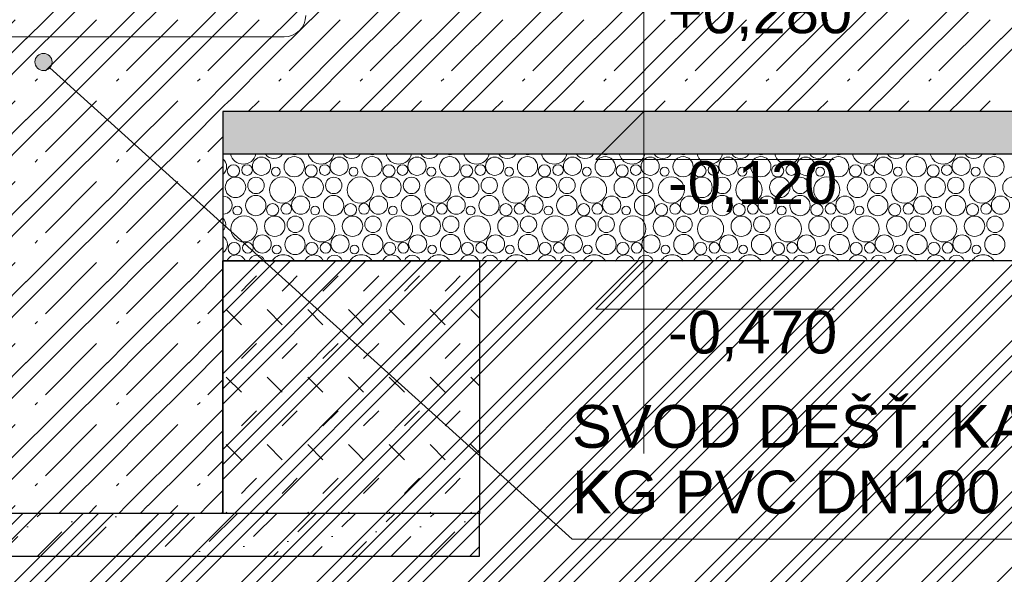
# Model space of a CAD drawing. Header units: millimetres. Extents: x 1798021 to 1815325, y -2500 to 6534.
# Tile 5 of 98: x 1800421 to 1802724, y -1203 to 95. Entities that reach past the tile are written whole.
import ezdxf

# ---------------------------------------------------------------- set-up
doc = ezdxf.new("R2010")
doc.units = ezdxf.units.MM
doc.header["$MEASUREMENT"] = 0
for name, color, linetype in [('0 - SCHÉMA.R', 7, 'Continuous'), ('2 - KÓTA NS.2D', 7, 'Continuous'), ('2 - TEXT HLAVNÍ UNIVERSÁL.2D', 7, 'Continuous'), ('2 - ČÁRA HLAVNÍ.2D', 7, 'Continuous'), ('3 - TERÉN NEZPEVNĚNÝ.3D', 7, 'Continuous'), ('3 - ZÁKLADOVÉ DESKY.3D', 7, 'Continuous'), ('3 - ZÁKLADOVÉ PASY.3D', 7, 'Continuous'), ('Konstrukce – Dělicí čáry vrstev', 7, 'Continuous'), ('Nové_4 - ZDIVO - STĚNY NOSNÉ.3D', 7, 'Continuous'), ('Nové_Konstrukce – Dělicí čáry vrstev', 7, 'Continuous'), ('Nové_Výplně – Řezové', 7, 'Continuous'), ('Výplně – Řezové', 7, 'Continuous')]:
    doc.layers.add(name, color=color, linetype=linetype)
doc.styles.add('GENEROVANÝ_STYL_1', font='Arial.ttf')
doc.dimstyles.new('GENEROVANÝ_STYL__2', dxfattribs={"dimtxt": 100, "dimasz": 85.5, "dimexe": 0.18, "dimexo": 450, "dimgap": 0, "dimtad": 1, "dimtih": 1, "dimtoh": 1, "dimdec": 0, "dimzin": 0, "dimdsep": 46, "dimtxsty": 'GENEROVANÝ_STYL_1', "dimblk": 'ARROWHEAD_6', "dimblk1": 'ARROWHEAD_6', "dimblk2": 'ARROWHEAD_6', "dimcen": 0.09, "dimclrd": 256, "dimclre": 256, "dimclrt": 256, "dimazin": 0, "dimtfac": 1, "dimtdec": 4, "dimtmove": 0, "dimatfit": 3, "dimfxl": 1, "dimtolj": 1, "dimtzin": 0, "dimarcsym": 0})
pattern_1 = [(45, (1118812.4, 0), (-91.923878, 91.923878), [97.499996, -32.499999, 0, -32.499999]), (45, (1118823.89, 103.41), (-91.923878, 91.923878), [97.499996, -32.499999, 0, -32.499999])]

# ---------------------------------------------------------------- blocks, each defined once
blk = doc.blocks.new('*X5', base_point=(1118812.4, 0))
at = {"layer": 'Nové_Výplně – Řezové', "color": 7, "linetype": 'Continuous', "lineweight": 0}
for p, q in [((1800101.3, 473.5), (1800127.8, 500)), ((1800151.9, 473.5), (1800178.4, 500)), ((1800307.8, 490), (1800317.8, 500)), ((1800358.4, 490), (1800368.4, 500)), ((1800481.3, 473.5), (1800507.8, 500)), ((1800531.9, 473.5), (1800558.4, 500)), ((1800671.3, 473.5), (1800697.8, 500)), ((1800721.9, 473.5), (1800748.4, 500)), ((1800861.3, 473.5), (1800887.8, 500)), ((1800056.6, 428.8), (1800101.3, 473.5)), ((1800056.6, 378.8), (1800151.3, 473.5)), ((1800101.3, 353.8), (1800221, 473.5)), ((1800436.6, 428.8), (1800481.3, 473.5)), ((1800436.6, 378.8), (1800531.3, 473.5)), ((1800481.3, 353.8), (1800601, 473.5)), ((1800626.6, 428.8), (1800671.3, 473.5)), ((1800626.6, 378.8), (1800721.3, 473.5)), ((1800671.3, 353.8), (1800791, 473.5)), ((1800816.6, 428.8), (1800861.3, 473.5)), ((1800816.6, 378.8), (1800896.5, 458.7)), ((1800046.5, 419.3), (1800056.6, 429.4)), ((1800101.3, 284.1), (1800246.5, 429.3)), ((1800411.5, 404.3), (1800436.6, 429.4)), ((1800481.3, 284.1), (1800626.6, 429.4)), ((1800671.3, 284.1), (1800816.6, 429.4)), ((1800046.5, 368.7), (1800056.6, 378.8)), ((1800151.9, 284.1), (1800246.5, 378.7)), ((1800411.5, 353.7), (1800436.6, 378.8)), ((1800531.9, 284.1), (1800626.6, 378.8)), ((1800721.9, 284.1), (1800816.6, 378.8)), ((1800861.3, 353.8), (1800896.5, 389)), ((1800077.3, 329.9), (1800083, 335.5)), ((1800267.3, 329.9), (1800273, 335.5)), ((1800291.3, 284.1), (1800347.2, 340)), ((1800341.9, 284.1), (1800397.8, 340)), ((1800457.3, 329.9), (1800463, 335.5)), ((1800647.3, 329.9), (1800653, 335.5)), ((1800837.3, 329.9), (1800843, 335.5)), ((1800861.3, 284.1), (1800896.5, 319.3)), ((1800056.6, 239.4), (1800101.3, 284.1)), ((1800056.6, 189.4), (1800151.3, 284.1)), ((1800101.3, 164.4), (1800221, 284.1)), ((1800246.6, 239.4), (1800291.3, 284.1)), ((1800246.6, 189.4), (1800341.3, 284.1)), ((1800291.3, 164.4), (1800411, 284.1)), ((1800436.6, 239.4), (1800481.3, 284.1)), ((1800436.6, 189.4), (1800531.3, 284.1)), ((1800481.3, 164.4), (1800601, 284.1)), ((1800626.6, 239.4), (1800671.3, 284.1)), ((1800626.6, 189.4), (1800721.3, 284.1)), ((1800671.3, 164.4), (1800791, 284.1)), ((1800816.6, 239.4), (1800861.3, 284.1)), ((1800816.6, 189.4), (1800896.5, 269.3)), ((1800046.5, 229.9), (1800056.6, 240)), ((1800101.3, 94.7), (1800246.6, 240)), ((1800291.3, 94.7), (1800436.6, 240)), ((1800481.3, 94.7), (1800626.6, 240)), ((1800671.3, 94.7), (1800816.6, 240)), ((1800046.5, 179.3), (1800056.6, 189.4)), ((1800151.9, 94.7), (1800246.6, 189.4)), ((1800341.9, 94.7), (1800436.6, 189.4)), ((1800531.9, 94.7), (1800626.6, 189.4)), ((1800721.9, 94.7), (1800816.6, 189.4)), ((1800861.3, 164.4), (1800896.5, 199.6)), ((1800077.3, 140.5), (1800083, 146.1)), ((1800267.3, 140.5), (1800273, 146.1)), ((1800457.3, 140.5), (1800463, 146.1)), ((1800647.3, 140.5), (1800653, 146.1)), ((1800837.3, 140.5), (1800843, 146.1)), ((1800861.3, 94.7), (1800896.5, 129.9)), ((1800056.6, 50), (1800101.3, 94.7)), ((1800056.6, 0), (1800151.3, 94.7)), ((1800126.3, 0), (1800221, 94.7)), ((1800246.6, 50), (1800291.3, 94.7)), ((1800246.6, 0), (1800341.3, 94.7)), ((1800316.3, 0), (1800411, 94.7)), ((1800436.6, 50), (1800481.3, 94.7)), ((1800436.6, 0), (1800531.3, 94.7)), ((1800506.3, 0), (1800601, 94.7)), ((1800626.6, 50), (1800671.3, 94.7)), ((1800626.6, 0), (1800721.3, 94.7)), ((1800696.3, 0), (1800791, 94.7)), ((1800816.6, 50), (1800861.3, 94.7)), ((1800816.6, 0), (1800896.5, 79.9)), ((1800046.5, 40.5), (1800056.6, 50.6)), ((1800196, 0), (1800246.6, 50.6)), ((1800386, 0), (1800436.6, 50.6)), ((1800576, 0), (1800626.6, 50.6)), ((1800766, 0), (1800816.6, 50.6)), ((1800056.6, 0), (1800056.6, 0)), ((1800246.6, 0), (1800246.6, 0)), ((1800436.6, 0), (1800436.6, 0)), ((1800626.6, 0), (1800626.6, 0)), ((1800816.6, 0), (1800816.6, 0)), ((1800886.3, 0), (1800896.5, 10.2))]:
    blk.add_line(p, q, dxfattribs=at)
blk = doc.blocks.new('Řez_2', base_point=(1118812.4, 0))
at = {"layer": 'Nové_4 - ZDIVO - STĚNY NOSNÉ.3D', "color": 7, "linetype": 'Continuous', "lineweight": 60}
for p, q in [((1800046.5, 500), (1800046.5, 0)), ((1800502.2, 500), (1800046.5, 500)), ((1800641.3, 500), (1800633.9, 500)), ((1800896.5, 500), (1800808.6, 500)), ((1800896.5, 280.3), (1800896.5, 274.5))]:
    blk.add_line(p, q, dxfattribs=at)
at = {"layer": 'Nové_Konstrukce – Dělicí čáry vrstev', "color": 7, "linetype": 'Continuous', "lineweight": 60}
blk.add_line((1800896.5, 300), (1800896.5, 280.3), dxfattribs=at)
at = {"layer": 'Nové_Konstrukce – Dělicí čáry vrstev', "color": 7, "linetype": 'Continuous', "lineweight": 60, "flags": 128}
for points in [[(1800411.5, 490), (1800396.5, 490), (1800261.5, 490), (1800246.5, 490)], [(1800633.9, 500), (1800540.1, 500), (1800511.9, 500), (1800502.2, 500)], [(1800808.6, 500), (1800786.3, 500), (1800716, 500), (1800641.3, 500)]]:
    blk.add_lwpolyline(points, dxfattribs=at)
at = {"layer": 'Nové_4 - ZDIVO - STĚNY NOSNÉ.3D', "lineweight": 0}
blk.add_blockref('*X5', (1118812.4, 0), dxfattribs=at)
blk = doc.blocks.new('Řez_3', base_point=(1118812.4, 0))
at = {"layer": 'Výplně – Řezové', "linetype": 'Continuous', "lineweight": 0, "true_color": 0x000000}
h = blk.add_hatch(dxfattribs=at)
h.set_pattern_fill('TERÉN___PŮVODNÍ', color=18, style=0, pattern_type=2)
h.set_pattern_definition([(45, (1118812.4, 0), (-88.388348, 88.388348), []), (45, (1118794.72, 17.68), (-88.388348, 88.388348), []), (45, (1118777.04, 35.36), (-88.388348, 88.388348), [])])
h.paths.add_polyline_path([(1798679.7, -240), (1798679.7, -2500), (1814611.1, -2500), (1814611.1, -240), (1813406.5, -240), (1813406.5, -1060), (1812556.5, -1060), (1812556.5, -469.7), (1800896.5, -469.7), (1800896.5, -1060), (1800046.5, -1060), (1800046.5, -240)])
blk = doc.blocks.new('*X60', base_point=(1118812.4, 0))
at = {"layer": 'Výplně – Řezové', "color": 7, "linetype": 'Continuous', "lineweight": 0}
for centre, radius in [((1800986.7, -248.1), 21.3), ((1801063.4, -249.1), 23.7), ((1801168.5, -248.1), 21.3), ((1801245.3, -249.1), 23.7), ((1801350.4, -248.1), 21.3), ((1801427.1, -249.1), 23.7), ((1801532.2, -248.1), 21.3), ((1801609, -249.1), 23.7), ((1801714.1, -248.1), 21.3), ((1801790.8, -249.1), 23.7), ((1801895.9, -248.1), 21.3), ((1801972.7, -249.1), 23.7), ((1802077.8, -248.1), 21.3), ((1802154.5, -249.1), 23.7), ((1802259.6, -248.1), 21.3), ((1802336.4, -249.1), 23.7), ((1802441.5, -248.1), 21.3), ((1802518.2, -249.1), 23.7), ((1802623.3, -248.1), 21.3), ((1802700.1, -249.1), 23.7), ((1800921.1, -258.7), 14.3), ((1800953, -256.9), 12.5), ((1801020.3, -260.8), 10.3), ((1801102.9, -258.7), 14.3), ((1801134.8, -256.9), 12.5), ((1801202.2, -260.8), 10.3), ((1801284.8, -258.7), 14.3), ((1801316.7, -256.9), 12.5), ((1801384.1, -260.8), 10.3), ((1801466.6, -258.7), 14.3), ((1801498.5, -256.9), 12.5), ((1801565.9, -260.8), 10.3), ((1801648.5, -258.7), 14.3), ((1801680.4, -256.9), 12.5), ((1801747.8, -260.8), 10.3), ((1801830.3, -258.7), 14.3), ((1801862.2, -256.9), 12.5), ((1801929.6, -260.8), 10.3), ((1802012.2, -258.7), 14.3), ((1802044.1, -256.9), 12.5), ((1802111.5, -260.8), 10.3), ((1802194, -258.7), 14.3), ((1802226, -256.9), 12.5), ((1802293.3, -260.8), 10.3), ((1802375.9, -258.7), 14.3), ((1802407.8, -256.9), 12.5), ((1802475.2, -260.8), 10.3), ((1802557.7, -258.7), 14.3), ((1802589.7, -256.9), 12.5), ((1802657, -260.8), 10.3), ((1800925.9, -297.4), 23.9), ((1800973.9, -293), 19.2), ((1801036, -303.6), 30.6), ((1801107.7, -297.4), 23.9), ((1801155.8, -293), 19.2), ((1801217.8, -303.6), 30.6), ((1801289.6, -297.4), 23.9), ((1801337.6, -293), 19.2), ((1801399.7, -303.6), 30.6), ((1801471.5, -297.4), 23.9), ((1801519.5, -293), 19.2), ((1801581.5, -303.6), 30.6), ((1801653.3, -297.4), 23.9), ((1801701.3, -293), 19.2), ((1801763.4, -303.6), 30.6), ((1801835.2, -297.4), 23.9), ((1801883.2, -293), 19.2), ((1801945.2, -303.6), 30.6), ((1802017, -297.4), 23.9), ((1802065, -293), 19.2), ((1802127.1, -303.6), 30.6), ((1802198.9, -297.4), 23.9), ((1802246.9, -293), 19.2), ((1802308.9, -303.6), 30.6), ((1802380.7, -297.4), 23.9), ((1802428.7, -293), 19.2), ((1802490.8, -303.6), 30.6), ((1802562.6, -297.4), 23.9), ((1802610.6, -293), 19.2), ((1802672.6, -303.6), 30.6), ((1802744.4, -297.4), 23.9), ((1800973.4, -340.1), 23.7), ((1801078.5, -339.1), 21.3), ((1801155.3, -340.1), 23.7), ((1801260.4, -339.1), 21.3), ((1801337.1, -340.1), 23.7), ((1801442.2, -339.1), 21.3), ((1801519, -340.1), 23.7), ((1801624.1, -339.1), 21.3), ((1801700.8, -340.1), 23.7), ((1801805.9, -339.1), 21.3), ((1801882.7, -340.1), 23.7), ((1801987.8, -339.1), 21.3), ((1802064.5, -340.1), 23.7), ((1802169.6, -339.1), 21.3), ((1802246.4, -340.1), 23.7), ((1802351.5, -339.1), 21.3), ((1802428.2, -340.1), 23.7), ((1802533.3, -339.1), 21.3), ((1802610.1, -340.1), 23.7), ((1802715.2, -339.1), 21.3), ((1800930.3, -351.8), 10.3), ((1801012.9, -349.7), 14.3), ((1801044.8, -347.9), 12.5), ((1801112.2, -351.8), 10.3), ((1801194.8, -349.7), 14.3), ((1801226.7, -347.9), 12.5), ((1801294.1, -351.8), 10.3), ((1801376.6, -349.7), 14.3), ((1801408.5, -347.9), 12.5), ((1801475.9, -351.8), 10.3), ((1801558.5, -349.7), 14.3), ((1801590.4, -347.9), 12.5), ((1801657.8, -351.8), 10.3), ((1801740.3, -349.7), 14.3), ((1801772.2, -347.9), 12.5), ((1801839.6, -351.8), 10.3), ((1801922.2, -349.7), 14.3), ((1801954.1, -347.9), 12.5), ((1802021.5, -351.8), 10.3), ((1802104, -349.7), 14.3), ((1802136, -347.9), 12.5), ((1802203.3, -351.8), 10.3), ((1802285.9, -349.7), 14.3), ((1802317.8, -347.9), 12.5), ((1802385.2, -351.8), 10.3), ((1802467.7, -349.7), 14.3), ((1802499.7, -347.9), 12.5), ((1802567, -351.8), 10.3), ((1802649.6, -349.7), 14.3), ((1802681.5, -347.9), 12.5), ((1800946, -394.6), 30.6), ((1801017.7, -388.4), 23.9), ((1801065.8, -384), 19.2), ((1801127.8, -394.6), 30.6), ((1801199.6, -388.4), 23.9), ((1801247.6, -384), 19.2), ((1801309.7, -394.6), 30.6), ((1801381.5, -388.4), 23.9), ((1801429.5, -384), 19.2), ((1801491.5, -394.6), 30.6), ((1801563.3, -388.4), 23.9), ((1801611.3, -384), 19.2), ((1801673.4, -394.6), 30.6), ((1801745.2, -388.4), 23.9), ((1801793.2, -384), 19.2), ((1801855.2, -394.6), 30.6), ((1801927, -388.4), 23.9), ((1801975, -384), 19.2), ((1802037.1, -394.6), 30.6), ((1802108.9, -388.4), 23.9), ((1802156.9, -384), 19.2), ((1802218.9, -394.6), 30.6), ((1802290.7, -388.4), 23.9), ((1802338.7, -384), 19.2), ((1802400.8, -394.6), 30.6), ((1802472.6, -388.4), 23.9), ((1802520.6, -384), 19.2), ((1802582.6, -394.6), 30.6), ((1802654.4, -388.4), 23.9), ((1802702.4, -384), 19.2), ((1800988.5, -430.1), 21.3), ((1801065.3, -431.1), 23.7), ((1801170.4, -430.1), 21.3), ((1801247.1, -431.1), 23.7), ((1801352.2, -430.1), 21.3), ((1801429, -431.1), 23.7), ((1801534.1, -430.1), 21.3), ((1801610.8, -431.1), 23.7), ((1801715.9, -430.1), 21.3), ((1801792.7, -431.1), 23.7), ((1801897.8, -430.1), 21.3), ((1801974.5, -431.1), 23.7), ((1802079.6, -430.1), 21.3), ((1802156.4, -431.1), 23.7), ((1802261.5, -430.1), 21.3), ((1802338.2, -431.1), 23.7), ((1802443.3, -430.1), 21.3), ((1802520.1, -431.1), 23.7), ((1802625.2, -430.1), 21.3), ((1802701.9, -431.1), 23.7), ((1800922.9, -440.7), 14.3), ((1800954.8, -438.9), 12.5), ((1801022.2, -442.8), 10.3), ((1801104.8, -440.7), 14.3), ((1801136.7, -438.9), 12.5), ((1801204.1, -442.8), 10.3), ((1801286.6, -440.7), 14.3), ((1801318.5, -438.9), 12.5), ((1801385.9, -442.8), 10.3), ((1801468.5, -440.7), 14.3), ((1801500.4, -438.9), 12.5), ((1801567.8, -442.8), 10.3), ((1801650.3, -440.7), 14.3), ((1801682.2, -438.9), 12.5), ((1801749.6, -442.8), 10.3), ((1801832.2, -440.7), 14.3), ((1801864.1, -438.9), 12.5), ((1801931.5, -442.8), 10.3), ((1802014, -440.7), 14.3), ((1802046, -438.9), 12.5), ((1802113.3, -442.8), 10.3), ((1802195.9, -440.7), 14.3), ((1802227.8, -438.9), 12.5), ((1802295.2, -442.8), 10.3), ((1802377.7, -440.7), 14.3), ((1802409.7, -438.9), 12.5), ((1802477, -442.8), 10.3), ((1802559.6, -440.7), 14.3), ((1802591.5, -438.9), 12.5), ((1802658.9, -442.8), 10.3)]:
    blk.add_circle(centre, radius, dxfattribs=at)
for centre, radius, start, end in [((1800944.1, -212.6), 30.6, 193.4936, 346.5064), ((1801015.9, -206.4), 23.9, 214.0925, 325.9075), ((1801063.9, -202), 19.2, 247.9858, 292.0142), ((1801126, -212.6), 30.6, 193.4936, 346.5064), ((1801197.7, -206.4), 23.9, 214.0925, 325.9075), ((1801245.8, -202), 19.2, 247.9858, 292.0142), ((1801307.8, -212.6), 30.6, 193.4936, 346.5064), ((1801379.6, -206.4), 23.9, 214.0925, 325.9075), ((1801427.6, -202), 19.2, 247.9858, 292.0142), ((1801489.7, -212.6), 30.6, 193.4936, 346.5064), ((1801561.5, -206.4), 23.9, 214.0925, 325.9075), ((1801609.5, -202), 19.2, 247.9858, 292.0142), ((1801671.5, -212.6), 30.6, 193.4936, 346.5064), ((1801743.3, -206.4), 23.9, 214.0925, 325.9075), ((1801791.3, -202), 19.2, 247.9858, 292.0142), ((1801853.4, -212.6), 30.6, 193.4936, 346.5064), ((1801925.2, -206.4), 23.9, 214.0925, 325.9075), ((1801973.2, -202), 19.2, 247.9858, 292.0142), ((1802035.2, -212.6), 30.6, 193.4936, 346.5064), ((1802107, -206.4), 23.9, 214.0925, 325.9075), ((1802155, -202), 19.2, 247.9858, 292.0142), ((1802217.1, -212.6), 30.6, 193.4936, 346.5064), ((1802288.9, -206.4), 23.9, 214.0925, 325.9075), ((1802336.9, -202), 19.2, 247.9858, 292.0142), ((1802398.9, -212.6), 30.6, 193.4936, 346.5064), ((1802470.7, -206.4), 23.9, 214.0925, 325.9075), ((1802518.7, -202), 19.2, 247.9858, 292.0142), ((1802580.8, -212.6), 30.6, 193.4936, 346.5064), ((1802652.6, -206.4), 23.9, 214.0925, 325.9075), ((1802700.6, -202), 19.2, 247.9858, 292.0142), ((1800881.5, -249.1), 23.7, 309.1797, 50.8203), ((1800896.7, -339.1), 21.3, 269.538, 90.462), ((1800883.9, -384), 19.2, 310.9951, 49.0049), ((1800883.4, -431.1), 23.7, 303.5995, 56.4005), ((1800927.7, -479.4), 23.9, 23.7948, 156.2052), ((1800975.8, -475), 19.2, 15.778, 164.222), ((1801037.8, -485.6), 30.6, 31.1947, 148.8053), ((1801109.6, -479.4), 23.9, 23.7948, 156.2052), ((1801157.6, -475), 19.2, 15.778, 164.222), ((1801219.7, -485.6), 30.6, 31.1947, 148.8053), ((1801291.5, -479.4), 23.9, 23.7948, 156.2052), ((1801339.5, -475), 19.2, 15.778, 164.222), ((1801401.5, -485.6), 30.6, 31.1947, 148.8053), ((1801473.3, -479.4), 23.9, 23.7948, 156.2052), ((1801521.3, -475), 19.2, 15.778, 164.222), ((1801583.4, -485.6), 30.6, 31.1947, 148.8053), ((1801655.2, -479.4), 23.9, 23.7948, 156.2052), ((1801703.2, -475), 19.2, 15.778, 164.222), ((1801765.2, -485.6), 30.6, 31.1947, 148.8053), ((1801837, -479.4), 23.9, 23.7948, 156.2052), ((1801885, -475), 19.2, 15.778, 164.222), ((1801947.1, -485.6), 30.6, 31.1947, 148.8053), ((1802018.9, -479.4), 23.9, 23.7948, 156.2052), ((1802066.9, -475), 19.2, 15.778, 164.222), ((1802128.9, -485.6), 30.6, 31.1947, 148.8053), ((1802200.7, -479.4), 23.9, 23.7948, 156.2052), ((1802248.7, -475), 19.2, 15.778, 164.222), ((1802310.8, -485.6), 30.6, 31.1947, 148.8053), ((1802382.6, -479.4), 23.9, 23.7948, 156.2052), ((1802430.6, -475), 19.2, 15.778, 164.222), ((1802492.6, -485.6), 30.6, 31.1947, 148.8053), ((1802564.4, -479.4), 23.9, 23.7948, 156.2052), ((1802612.4, -475), 19.2, 15.778, 164.222), ((1802674.5, -485.6), 30.6, 31.1947, 148.8053)]:
    blk.add_arc(centre, radius, start, end, dxfattribs=at)
blk = doc.blocks.new('*X61', base_point=(1118812.4, 0))
at = {"layer": 'Výplně – Řezové', "color": 7, "linetype": 'Continuous', "lineweight": 0}
for p, q in [((1801051.3, 94.7), (1801196.6, 240)), ((1801241.3, 94.7), (1801386.6, 240)), ((1801431.3, 94.7), (1801576.6, 240)), ((1801621.3, 94.7), (1801766.6, 240)), ((1801811.3, 94.7), (1801956.6, 240)), ((1802001.3, 94.7), (1802146.6, 240)), ((1802191.3, 94.7), (1802336.6, 240)), ((1802381.3, 94.7), (1802526.6, 240)), ((1802571.3, 94.7), (1802716.6, 240)), ((1800911.9, 94.7), (1801006.6, 189.4)), ((1801101.9, 94.7), (1801196.6, 189.4)), ((1801291.9, 94.7), (1801386.6, 189.4)), ((1801481.9, 94.7), (1801576.6, 189.4)), ((1801671.9, 94.7), (1801766.6, 189.4)), ((1801861.9, 94.7), (1801956.6, 189.4)), ((1802051.9, 94.7), (1802146.6, 189.4)), ((1802241.9, 94.7), (1802336.6, 189.4)), ((1802431.9, 94.7), (1802526.6, 189.4)), ((1802621.9, 94.7), (1802716.6, 189.4)), ((1800896.5, 79.9), (1800911.3, 94.7)), ((1800896.5, 10.2), (1800981, 94.7)), ((1801006.6, 50), (1801051.3, 94.7)), ((1801006.6, 0), (1801101.3, 94.7)), ((1801051.3, -25), (1801171, 94.7)), ((1801196.6, 50), (1801241.3, 94.7)), ((1801196.6, 0), (1801291.3, 94.7)), ((1801241.3, -25), (1801361, 94.7)), ((1801386.6, 50), (1801431.3, 94.7)), ((1801386.6, 0), (1801481.3, 94.7)), ((1801431.3, -25), (1801551, 94.7)), ((1801576.6, 50), (1801621.3, 94.7)), ((1801576.6, 0), (1801671.3, 94.7)), ((1801621.3, -25), (1801741, 94.7)), ((1801766.6, 50), (1801811.3, 94.7)), ((1801766.6, 0), (1801861.3, 94.7)), ((1801811.3, -25), (1801931, 94.7)), ((1801956.6, 50), (1802001.3, 94.7)), ((1801956.6, 0), (1802051.3, 94.7)), ((1802001.3, -25), (1802121, 94.7)), ((1802146.6, 50), (1802191.3, 94.7)), ((1802146.6, 0), (1802241.3, 94.7)), ((1802191.3, -25), (1802311, 94.7)), ((1802336.6, 50), (1802381.3, 94.7)), ((1802336.6, 0), (1802431.3, 94.7)), ((1802381.3, -25), (1802501, 94.7)), ((1802526.6, 50), (1802571.3, 94.7)), ((1802526.6, 0), (1802621.3, 94.7)), ((1802571.3, -25), (1802691, 94.7)), ((1802716.6, 50), (1802761.3, 94.7)), ((1802716.6, 0), (1802811.3, 94.7)), ((1800896.5, -59.5), (1801006.6, 50.6)), ((1801051.3, -94.7), (1801196.6, 50.6)), ((1801241.3, -94.7), (1801386.6, 50.6)), ((1801431.3, -94.7), (1801576.6, 50.6)), ((1801621.3, -94.7), (1801766.6, 50.6)), ((1801811.3, -94.7), (1801956.6, 50.6)), ((1802001.3, -94.7), (1802146.6, 50.6)), ((1802191.3, -94.7), (1802336.6, 50.6)), ((1802381.3, -94.7), (1802526.6, 50.6)), ((1802571.3, -94.7), (1802716.6, 50.6)), ((1800911.9, -94.7), (1801006.6, 0)), ((1801101.9, -94.7), (1801196.6, 0)), ((1801291.9, -94.7), (1801386.6, 0)), ((1801481.9, -94.7), (1801576.6, 0)), ((1801671.9, -94.7), (1801766.6, 0)), ((1801861.9, -94.7), (1801956.6, 0)), ((1802051.9, -94.7), (1802146.6, 0)), ((1802241.9, -94.7), (1802336.6, 0)), ((1802431.9, -94.7), (1802526.6, 0)), ((1802621.9, -94.7), (1802716.6, 0)), ((1801027.3, -48.9), (1801033, -43.3)), ((1801217.3, -48.9), (1801223, -43.3)), ((1801407.3, -48.9), (1801413, -43.3)), ((1801597.3, -48.9), (1801603, -43.3)), ((1801787.3, -48.9), (1801793, -43.3)), ((1801977.3, -48.9), (1801983, -43.3)), ((1802167.3, -48.9), (1802173, -43.3)), ((1802357.3, -48.9), (1802363, -43.3)), ((1802547.3, -48.9), (1802553, -43.3)), ((1800896.5, -109.5), (1800911.3, -94.7)), ((1800955.9, -119.7), (1800981, -94.7)), ((1801026.2, -119.7), (1801051.3, -94.7)), ((1801076.2, -119.7), (1801101.3, -94.7)), ((1801145.9, -119.7), (1801171, -94.7)), ((1801216.2, -119.7), (1801241.3, -94.7)), ((1801266.2, -119.7), (1801291.3, -94.7)), ((1801335.9, -119.7), (1801361, -94.7)), ((1801406.2, -119.7), (1801431.3, -94.7)), ((1801456.2, -119.7), (1801481.3, -94.7)), ((1801525.9, -119.7), (1801551, -94.7)), ((1801596.2, -119.7), (1801621.3, -94.7)), ((1801646.2, -119.7), (1801671.3, -94.7)), ((1801715.9, -119.7), (1801741, -94.7)), ((1801786.2, -119.7), (1801811.3, -94.7)), ((1801836.2, -119.7), (1801861.3, -94.7)), ((1801905.9, -119.7), (1801931, -94.7)), ((1801976.2, -119.7), (1802001.3, -94.7)), ((1802026.2, -119.7), (1802051.3, -94.7)), ((1802095.9, -119.7), (1802121, -94.7)), ((1802166.2, -119.7), (1802191.3, -94.7)), ((1802216.2, -119.7), (1802241.3, -94.7)), ((1802285.9, -119.7), (1802311, -94.7)), ((1802356.2, -119.7), (1802381.3, -94.7)), ((1802406.2, -119.7), (1802431.3, -94.7)), ((1802475.9, -119.7), (1802501, -94.7)), ((1802546.2, -119.7), (1802571.3, -94.7)), ((1802596.2, -119.7), (1802621.3, -94.7)), ((1802665.9, -119.7), (1802691, -94.7))]:
    blk.add_line(p, q, dxfattribs=at)
blk = doc.blocks.new('Řez_41', base_point=(1118812.4, 0))
at = {"layer": 'Výplně – Řezové', "linetype": 'Continuous', "lineweight": 0, "true_color": 0x000000}
h = blk.add_hatch(dxfattribs=at)
h.set_pattern_fill('BETON_PROSTÝ__16_20', color=18, style=0, pattern_type=2)
h.set_pattern_definition(pattern_1)
h.paths.add_polyline_path([(1800896.5, -119.7), (1800896.5, -219.7), (1802987.9, -219.7), (1803087.9, -119.7), (1810865.1, -119.7), (1810965.1, -219.7), (1812556.5, -219.7), (1812556.5, -119.7), (1811006.5, -119.7), (1810906.5, -19.7), (1803046.5, -19.7), (1802946.5, -119.7)])
at = {"layer": 'Konstrukce – Dělicí čáry vrstev', "color": 7, "linetype": 'Continuous', "lineweight": 30}
for p, q in [((1802946.5, -119.7), (1800896.5, -119.7)), ((1802987.9, -219.7), (1800896.5, -219.7)), ((1812556.5, -469.7), (1800896.5, -469.7))]:
    blk.add_line(p, q, dxfattribs=at)
at = {"layer": '3 - ZÁKLADOVÉ DESKY.3D', "lineweight": 0}
for name in ['*X61', '*X60']:
    blk.add_blockref(name, (1118812.4, 0), dxfattribs=at)
blk = doc.blocks.new('*X63', base_point=(1118812.4, 0))
at = {"layer": 'Výplně – Řezové', "color": 7, "linetype": 'Continuous', "lineweight": 0}
for p, q in [((1800046.5, -10.1), (1800056.6, 0)), ((1800101.3, -94.7), (1800196, 0)), ((1800101.3, -25), (1800126.3, 0)), ((1800151.9, -94.7), (1800246.6, 0)), ((1800291.3, -94.7), (1800386, 0)), ((1800291.3, -25), (1800316.3, 0)), ((1800341.9, -94.7), (1800436.6, 0)), ((1800481.3, -94.7), (1800576, 0)), ((1800481.3, -25), (1800506.3, 0)), ((1800531.9, -94.7), (1800626.6, 0)), ((1800671.3, -94.7), (1800766, 0)), ((1800671.3, -25), (1800696.3, 0)), ((1800721.9, -94.7), (1800816.6, 0)), ((1800861.3, -25), (1800886.3, 0)), ((1800077.3, -48.9), (1800083, -43.3)), ((1800267.3, -48.9), (1800273, -43.3)), ((1800457.3, -48.9), (1800463, -43.3)), ((1800647.3, -48.9), (1800653, -43.3)), ((1800837.3, -48.9), (1800843, -43.3)), ((1800861.3, -94.7), (1800896.5, -59.5)), ((1800056.6, -139.4), (1800101.3, -94.7)), ((1800056.6, -189.4), (1800151.3, -94.7)), ((1800101.3, -214.4), (1800221, -94.7)), ((1800246.6, -139.4), (1800291.3, -94.7)), ((1800246.6, -189.4), (1800341.3, -94.7)), ((1800291.3, -214.4), (1800411, -94.7)), ((1800436.6, -139.4), (1800481.3, -94.7)), ((1800436.6, -189.4), (1800531.3, -94.7)), ((1800481.3, -214.4), (1800601, -94.7)), ((1800626.6, -139.4), (1800671.3, -94.7)), ((1800626.6, -189.4), (1800721.3, -94.7)), ((1800671.3, -214.4), (1800791, -94.7)), ((1800816.6, -139.4), (1800861.3, -94.7)), ((1800816.6, -189.4), (1800896.5, -109.5)), ((1800046.5, -148.9), (1800056.6, -138.8)), ((1800101.3, -284.1), (1800246.6, -138.8)), ((1800291.3, -284.1), (1800436.6, -138.8)), ((1800481.3, -284.1), (1800626.6, -138.8)), ((1800671.3, -284.1), (1800816.6, -138.8)), ((1800861.3, -214.4), (1800896.5, -179.2)), ((1800046.5, -199.5), (1800056.6, -189.4)), ((1800151.9, -284.1), (1800246.6, -189.4)), ((1800341.9, -284.1), (1800436.6, -189.4)), ((1800531.9, -284.1), (1800626.6, -189.4)), ((1800721.9, -284.1), (1800816.6, -189.4)), ((1800077.3, -238.3), (1800083, -232.7)), ((1800267.3, -238.3), (1800273, -232.7)), ((1800457.3, -238.3), (1800463, -232.7)), ((1800647.3, -238.3), (1800653, -232.7)), ((1800837.3, -238.3), (1800843, -232.7)), ((1800861.3, -284.1), (1800896.5, -248.9)), ((1800056.6, -328.8), (1800101.3, -284.1)), ((1800056.6, -378.8), (1800151.3, -284.1)), ((1800101.3, -403.8), (1800221, -284.1)), ((1800246.6, -328.8), (1800291.3, -284.1)), ((1800246.6, -378.8), (1800341.3, -284.1)), ((1800291.3, -403.8), (1800411, -284.1)), ((1800436.6, -328.8), (1800481.3, -284.1)), ((1800436.6, -378.8), (1800531.3, -284.1)), ((1800481.3, -403.8), (1800601, -284.1)), ((1800626.6, -328.8), (1800671.3, -284.1)), ((1800626.6, -378.8), (1800721.3, -284.1)), ((1800671.3, -403.8), (1800791, -284.1)), ((1800816.6, -328.8), (1800861.3, -284.1)), ((1800816.6, -378.8), (1800896.5, -298.9)), ((1800046.5, -338.3), (1800056.6, -328.2)), ((1800101.3, -473.5), (1800246.6, -328.2)), ((1800291.3, -473.5), (1800436.6, -328.2)), ((1800481.3, -473.5), (1800626.6, -328.2)), ((1800671.3, -473.5), (1800816.6, -328.2)), ((1800046.5, -388.9), (1800056.6, -378.8)), ((1800151.9, -473.5), (1800246.6, -378.8)), ((1800341.9, -473.5), (1800436.6, -378.8)), ((1800531.9, -473.5), (1800626.6, -378.8)), ((1800721.9, -473.5), (1800816.6, -378.8)), ((1800861.3, -403.8), (1800896.5, -368.6)), ((1800077.3, -427.7), (1800083, -422.1)), ((1800267.3, -427.7), (1800273, -422.1)), ((1800457.3, -427.7), (1800463, -422.1)), ((1800647.3, -427.7), (1800653, -422.1)), ((1800837.3, -427.7), (1800843, -422.1)), ((1800861.3, -473.5), (1800896.5, -438.3)), ((1800056.6, -518.2), (1800101.3, -473.5)), ((1800056.6, -568.2), (1800151.3, -473.5)), ((1800101.3, -593.2), (1800221, -473.5)), ((1800246.6, -518.2), (1800291.3, -473.5)), ((1800246.6, -568.2), (1800341.3, -473.5)), ((1800291.3, -593.2), (1800411, -473.5)), ((1800436.6, -518.2), (1800481.3, -473.5)), ((1800436.6, -568.2), (1800531.3, -473.5)), ((1800481.3, -593.2), (1800601, -473.5)), ((1800626.6, -518.2), (1800671.3, -473.5)), ((1800626.6, -568.2), (1800721.3, -473.5)), ((1800671.3, -593.2), (1800791, -473.5)), ((1800816.6, -518.2), (1800861.3, -473.5)), ((1800816.6, -568.2), (1800896.5, -488.3)), ((1800046.5, -527.7), (1800056.6, -517.6)), ((1800101.3, -662.9), (1800246.6, -517.6)), ((1800291.3, -662.9), (1800436.6, -517.6)), ((1800481.3, -662.9), (1800626.6, -517.6)), ((1800671.3, -662.9), (1800816.6, -517.6)), ((1800046.5, -578.3), (1800056.6, -568.2)), ((1800151.9, -662.9), (1800246.6, -568.2)), ((1800341.9, -662.9), (1800436.6, -568.2)), ((1800531.9, -662.9), (1800626.6, -568.2)), ((1800721.9, -662.9), (1800816.6, -568.2)), ((1800861.3, -593.2), (1800896.5, -558)), ((1800077.3, -617.1), (1800083, -611.5)), ((1800267.3, -617.1), (1800273, -611.5)), ((1800457.3, -617.1), (1800463, -611.5)), ((1800647.3, -617.1), (1800653, -611.5)), ((1800837.3, -617.1), (1800843, -611.5)), ((1800861.3, -662.9), (1800896.5, -627.7)), ((1800056.6, -707.6), (1800101.3, -662.9)), ((1800056.6, -757.6), (1800151.3, -662.9)), ((1800101.3, -782.6), (1800221, -662.9)), ((1800246.6, -707.6), (1800291.3, -662.9)), ((1800246.6, -757.6), (1800341.3, -662.9)), ((1800291.3, -782.6), (1800411, -662.9)), ((1800436.6, -707.6), (1800481.3, -662.9)), ((1800436.6, -757.6), (1800531.3, -662.9)), ((1800481.3, -782.6), (1800601, -662.9)), ((1800626.6, -707.6), (1800671.3, -662.9)), ((1800626.6, -757.6), (1800721.3, -662.9)), ((1800671.3, -782.6), (1800791, -662.9)), ((1800816.6, -707.6), (1800861.3, -662.9)), ((1800816.6, -757.6), (1800896.5, -677.7)), ((1800046.5, -717.1), (1800056.6, -707)), ((1800101.3, -852.3), (1800246.6, -707)), ((1800291.3, -852.3), (1800436.6, -707)), ((1800481.3, -852.3), (1800626.6, -707)), ((1800671.3, -852.3), (1800816.6, -707)), ((1800046.5, -767.7), (1800056.6, -757.6)), ((1800151.9, -852.3), (1800246.6, -757.6)), ((1800341.9, -852.3), (1800436.6, -757.6)), ((1800531.9, -852.3), (1800626.6, -757.6)), ((1800721.9, -852.3), (1800816.6, -757.6)), ((1800861.3, -782.6), (1800896.5, -747.4)), ((1800077.3, -806.5), (1800083, -800.9)), ((1800267.3, -806.5), (1800273, -800.9)), ((1800457.3, -806.5), (1800463, -800.9)), ((1800647.3, -806.5), (1800653, -800.9)), ((1800837.3, -806.5), (1800843, -800.9)), ((1800861.3, -852.3), (1800896.5, -817.1)), ((1800056.6, -897), (1800101.3, -852.3)), ((1800056.6, -947), (1800151.3, -852.3)), ((1800101.3, -972), (1800221, -852.3)), ((1800246.6, -897), (1800291.3, -852.3)), ((1800246.6, -947), (1800341.3, -852.3)), ((1800291.3, -972), (1800411, -852.3)), ((1800436.6, -897), (1800481.3, -852.3)), ((1800436.6, -947), (1800531.3, -852.3)), ((1800481.3, -972), (1800601, -852.3)), ((1800626.6, -897), (1800671.3, -852.3)), ((1800626.6, -947), (1800721.3, -852.3)), ((1800671.3, -972), (1800791, -852.3)), ((1800816.6, -897), (1800861.3, -852.3)), ((1800816.6, -947), (1800896.5, -867.1)), ((1800046.5, -906.5), (1800056.6, -896.4)), ((1800101.3, -1041.7), (1800246.6, -896.4)), ((1800291.3, -1041.7), (1800436.6, -896.4)), ((1800481.3, -1041.7), (1800626.6, -896.4)), ((1800671.3, -1041.7), (1800816.6, -896.4)), ((1800861.3, -972), (1800896.5, -936.8)), ((1800046.5, -957.1), (1800056.6, -947)), ((1800151.9, -1041.7), (1800246.6, -947)), ((1800341.9, -1041.7), (1800436.6, -947)), ((1800531.9, -1041.7), (1800626.6, -947)), ((1800721.9, -1041.7), (1800816.6, -947)), ((1800077.3, -995.9), (1800083, -990.3)), ((1800267.3, -995.9), (1800273, -990.3)), ((1800457.3, -995.9), (1800463, -990.3)), ((1800647.3, -995.9), (1800653, -990.3)), ((1800837.3, -995.9), (1800843, -990.3)), ((1800861.3, -1041.7), (1800896.5, -1006.5)), ((1800083, -1060), (1800101.3, -1041.7)), ((1800133, -1060), (1800151.3, -1041.7)), ((1800202.7, -1060), (1800221, -1041.7)), ((1800273, -1060), (1800291.3, -1041.7)), ((1800323, -1060), (1800341.3, -1041.7)), ((1800392.7, -1060), (1800411, -1041.7)), ((1800463, -1060), (1800481.3, -1041.7)), ((1800513, -1060), (1800531.3, -1041.7)), ((1800582.7, -1060), (1800601, -1041.7)), ((1800653, -1060), (1800671.3, -1041.7)), ((1800703, -1060), (1800721.3, -1041.7)), ((1800772.7, -1060), (1800791, -1041.7)), ((1800843, -1060), (1800861.3, -1041.7)), ((1800893, -1060), (1800896.5, -1056.5))]:
    blk.add_line(p, q, dxfattribs=at)
blk = doc.blocks.new('Řez_42', base_point=(1118812.4, 0))
at = {"layer": 'Konstrukce – Dělicí čáry vrstev', "color": 7, "linetype": 'Continuous', "lineweight": 30}
blk.add_line((1800896.5, -1060), (1800046.5, -1060), dxfattribs=at)
at = {"layer": 'Konstrukce – Dělicí čáry vrstev', "color": 7, "linetype": 'Continuous', "lineweight": 30, "flags": 128}
for points in [[(1800046.5, 0), (1800046.5, -50), (1800046.5, -90), (1800046.5, -240), (1800046.5, -1060)], [(1800896.5, -119.7), (1800896.5, -219.7), (1800896.5, -469.7), (1800896.5, -1060)]]:
    blk.add_lwpolyline(points, dxfattribs=at)
at = {"layer": '3 - ZÁKLADOVÉ PASY.3D', "lineweight": 0}
blk.add_blockref('*X63', (1118812.4, 0), dxfattribs=at)
blk = doc.blocks.new('*X132', base_point=(1118812.4, 0))
at = {"layer": 'Výplně – Řezové', "color": 7, "linetype": 'Continuous', "lineweight": 0}
for p, q in [((1800957.5, -522.3), (1800975.2, -504.6)), ((1801052.8, -522.3), (1801070.5, -504.6)), ((1801148.1, -522.3), (1801165.8, -504.6)), ((1801243.4, -522.3), (1801261.1, -504.6)), ((1801338.7, -522.3), (1801356.4, -504.6)), ((1801434, -522.3), (1801451.7, -504.6)), ((1800939.8, -540), (1800957.5, -522.3)), ((1801035.1, -540), (1801052.8, -522.3)), ((1801130.4, -540), (1801148.1, -522.3)), ((1801225.7, -540), (1801243.4, -522.3)), ((1801321, -540), (1801338.7, -522.3)), ((1801416.3, -540), (1801434, -522.3)), ((1800939.8, -618.9), (1800904.5, -583.5)), ((1801035.1, -618.9), (1800999.8, -583.5)), ((1801130.4, -618.9), (1801095.1, -583.5)), ((1801208, -601.2), (1801190.4, -583.5)), ((1801321, -618.9), (1801285.7, -583.5)), ((1801416.3, -618.9), (1801381, -583.5)), ((1801496.5, -603.8), (1801476.3, -583.5)), ((1801225.7, -618.9), (1801208, -601.2)), ((1800939.8, -697.8), (1800975.2, -662.5)), ((1801035.1, -697.8), (1801070.5, -662.5)), ((1801130.4, -697.8), (1801165.8, -662.5)), ((1801225.7, -697.8), (1801261.1, -662.5)), ((1801321, -697.8), (1801356.4, -662.5)), ((1801416.3, -697.8), (1801451.7, -662.5)), ((1800939.8, -776.7), (1800904.5, -741.4)), ((1801035.1, -776.7), (1800999.8, -741.4)), ((1801130.4, -776.7), (1801095.1, -741.4)), ((1801208, -759.1), (1801190.4, -741.4)), ((1801225.7, -776.7), (1801208, -759.1)), ((1801321, -776.7), (1801285.7, -741.4)), ((1801416.3, -776.7), (1801381, -741.4)), ((1801496.5, -761.6), (1801476.3, -741.4)), ((1800939.8, -855.6), (1800975.2, -820.3)), ((1801035.1, -855.6), (1801070.5, -820.3)), ((1801130.4, -855.6), (1801165.8, -820.3)), ((1801225.7, -855.6), (1801261.1, -820.3)), ((1801321, -855.6), (1801356.4, -820.3)), ((1801416.3, -855.6), (1801451.7, -820.3)), ((1800939.8, -934.6), (1800904.5, -899.2)), ((1801035.1, -934.6), (1800999.8, -899.2)), ((1801130.4, -934.6), (1801095.1, -899.2)), ((1801208, -916.9), (1801190.4, -899.2)), ((1801225.7, -934.6), (1801208, -916.9)), ((1801321, -934.6), (1801285.7, -899.2)), ((1801416.3, -934.6), (1801381, -899.2)), ((1801496.5, -919.4), (1801476.3, -899.2)), ((1800957.5, -995.8), (1800975.2, -978.1)), ((1801052.8, -995.8), (1801070.5, -978.1)), ((1801148.1, -995.8), (1801165.8, -978.1)), ((1801243.4, -995.8), (1801261.1, -978.1)), ((1801338.7, -995.8), (1801356.4, -978.1)), ((1801434, -995.8), (1801451.7, -978.1)), ((1800939.8, -1013.5), (1800957.5, -995.8)), ((1801035.1, -1013.5), (1801052.8, -995.8)), ((1801130.4, -1013.5), (1801148.1, -995.8)), ((1801225.7, -1013.5), (1801243.4, -995.8)), ((1801321, -1013.5), (1801338.7, -995.8)), ((1801416.3, -1013.5), (1801434, -995.8)), ((1800907.4, -1060), (1800904.5, -1057)), ((1801002.7, -1060), (1800999.8, -1057)), ((1801098, -1060), (1801095.1, -1057)), ((1801193.3, -1060), (1801190.4, -1057)), ((1801288.6, -1060), (1801285.7, -1057)), ((1801383.9, -1060), (1801381, -1057)), ((1801479.2, -1060), (1801476.3, -1057))]:
    blk.add_line(p, q, dxfattribs=at)
blk = doc.blocks.new('výplň_1', base_point=(1118812.4, 0))
at = {"layer": 'Výplně – Řezové', "color": 7, "linetype": 'Continuous', "lineweight": 30, "flags": 128}
blk.add_lwpolyline([(1801496.5, -1060), (1800896.5, -1060), (1800896.5, -469.7), (1801496.5, -469.7)], close=True, dxfattribs=at)
at = {"layer": 'Výplně – Řezové', "color": 7, "linetype": 'Continuous', "lineweight": 0}
blk.add_blockref('*X132', (1118812.4, 0), dxfattribs=at)
blk = doc.blocks.new('Čára_8', base_point=(1801713.1, -1120.6))
at = {"layer": '2 - ČÁRA HLAVNÍ.2D', "linetype": 'Continuous', "lineweight": 0, "true_color": 0x1c1cff}
blk.add_hatch(color=5, dxfattribs=at).paths.add_polyline_path([(1800456.9, -4.2), (1800458.4, -11.8), (1800462.8, -18.3), (1800469.3, -22.6), (1800476.9, -24.2), (1800484.6, -22.6), (1800491.1, -18.3), (1800495.4, -11.8), (1800496.9, -4.2), (1800495.4, 3.5), (1800491.1, 10), (1800484.6, 14.3), (1800476.9, 15.8), (1800469.3, 14.3), (1800462.8, 10), (1800458.4, 3.5)])
at = {"layer": '2 - ČÁRA HLAVNÍ.2D', "color": 5, "linetype": 'Continuous', "lineweight": 0, "true_color": 0x1c1cff}
blk.add_line((1801713.1, -1120.6), (1800491.8, -17.6), dxfattribs=at)
blk.add_circle((1800476.9, -4.2), 20, dxfattribs=at)
blk = doc.blocks.new('Detail_4', base_point=(1800433.8, 609.6))
at = {"layer": '0 - SCHÉMA.R', "color": 5, "linetype": 'Continuous', "lineweight": 0, "true_color": 0x1c1cff}
blk.add_line((1799855.5, 54.6), (1801040.2, 54.6), dxfattribs=at)
blk.add_arc((1801040.2, 104.6), 50, 270, 0, dxfattribs=at)
blk = doc.blocks.new('*D164', base_point=(1118812.4, 0))
at = {"layer": '2 - KÓTA NS.2D', "color": 96, "linetype": 'Continuous', "lineweight": 0, "true_color": 0x007d00}
for p, q in [((1800046.5, -1835.6), (1800046.5, -1301.2)), ((1800896.5, -1835.6), (1800896.5, -1301.2)), ((1800046.5, -1751.2), (1800896.5, -1751.2))]:
    blk.add_line(p, q, dxfattribs=at)
at = {"layer": '2 - KÓTA NS.2D', "color": 96, "linetype": 'Continuous', "lineweight": 15, "true_color": 0x007d00}
for p, q in [((1800091.5, -1706.2), (1800001.5, -1796.2)), ((1800941.5, -1706.2), (1800851.5, -1796.2))]:
    blk.add_line(p, q, dxfattribs=at)
at = {"layer": '2 - KÓTA NS.2D', "color": 96, "lineweight": 0, "true_color": 0x007d00, "insert": (1800357.1, -1731.2), "char_height": 100, "attachment_point": 7, "style": 'GENEROVANÝ_STYL_1'}
blk.add_mtext('\\A1;{\\pql;\\fArial|b0|i0|c0|p0;\\W1.000000;850}', dxfattribs=at)
blk = doc.blocks.new('ARROWHEAD_6')
at = {"color": 0, "linetype": 'Continuous', "lineweight": 0}
for p, q in [((-0.5, -0.5), (0.5, 0.5)), ((0, 0), (-1, 0))]:
    blk.add_line(p, q, dxfattribs=at)
blk = doc.blocks.new('*D165', base_point=(1118812.4, 0))
at = {"layer": '2 - KÓTA NS.2D', "color": 96, "linetype": 'Continuous', "lineweight": 0, "true_color": 0x007d00}
for p, q in [((1800896.5, -1835.6), (1800896.5, -1301.2)), ((1801496.5, -1835.6), (1801496.5, -1301.2)), ((1800896.5, -1751.2), (1801496.5, -1751.2))]:
    blk.add_line(p, q, dxfattribs=at)
at = {"layer": '2 - KÓTA NS.2D', "color": 96, "linetype": 'Continuous', "lineweight": 15, "true_color": 0x007d00}
for p, q in [((1800941.5, -1706.2), (1800851.5, -1796.2)), ((1801541.5, -1706.2), (1801451.5, -1796.2))]:
    blk.add_line(p, q, dxfattribs=at)
at = {"layer": '2 - KÓTA NS.2D', "color": 96, "lineweight": 0, "true_color": 0x007d00, "insert": (1801082.1, -1731.2), "char_height": 100, "attachment_point": 7, "style": 'GENEROVANÝ_STYL_1'}
blk.add_mtext('\\A1;{\\pql;\\fArial|b0|i0|c0|p0;\\W1.000000;600}', dxfattribs=at)
blk = doc.blocks.new('*D166', base_point=(1118812.4, 0))
at = {"layer": '2 - KÓTA NS.2D', "color": 96, "linetype": 'Continuous', "lineweight": 0, "true_color": 0x007d00}
for p, q in [((1801496.5, -1835.6), (1801496.5, -1301.2)), ((1811956.5, -1835.6), (1811956.5, -1301.2)), ((1801496.5, -1751.2), (1811956.5, -1751.2))]:
    blk.add_line(p, q, dxfattribs=at)
at = {"layer": '2 - KÓTA NS.2D', "color": 96, "linetype": 'Continuous', "lineweight": 15, "true_color": 0x007d00}
for p, q in [((1801541.5, -1706.2), (1801451.5, -1796.2)), ((1812001.5, -1706.2), (1811911.5, -1796.2))]:
    blk.add_line(p, q, dxfattribs=at)
at = {"layer": '2 - KÓTA NS.2D', "color": 96, "lineweight": 0, "true_color": 0x007d00, "insert": (1806516.8, -1731.2), "char_height": 100, "attachment_point": 7, "style": 'GENEROVANÝ_STYL_1'}
blk.add_mtext('\\A1;{\\pql;\\fArial|b0|i0|c0|p0;\\W1.000000;10\xa0460}', dxfattribs=at)
blk = doc.blocks.new('Kóta_4', base_point=(1801881, -469.7))
at = {"layer": '2 - KÓTA NS.2D', "color": 96, "linetype": 'Continuous', "lineweight": 0, "true_color": 0x007d00}
for p, q in [((1801881, 279.5), (1800996.5, 279.5)), ((1801881, 279.5), (1801965.3, 279.5)), ((1801881, -119.8), (1800993.3, -119.8)), ((1801881, -119.8), (1801965.3, -119.8)), ((1801881, -469.7), (1801706.9, -469.7)), ((1801881, -469.7), (1801965.3, -469.7))]:
    blk.add_line(p, q, dxfattribs=at)
at = {"layer": '2 - KÓTA NS.2D', "color": 96, "linetype": 'Continuous', "lineweight": 15, "true_color": 0x007d00}
for p, q in [((1801881, 279.5), (1801768.5, 167)), ((1801881, 279.5), (1801881, -170.5)), ((1801768.5, 167), (1801881, 167)), ((1801881, 167), (1802360.5, 167)), ((1801881, -119.8), (1801768.5, -232.3)), ((1801881, -119.8), (1801881, -569.8)), ((1801768.5, -232.3), (1801881, -232.3)), ((1801881, -232.3), (1802326.1, -232.3)), ((1801881, -469.7), (1801768.5, -582.2)), ((1801881, -469.7), (1801881, -919.7)), ((1801768.5, -582.2), (1801881, -582.2)), ((1801881, -582.2), (1802326.1, -582.2))]:
    blk.add_line(p, q, dxfattribs=at)
at = {"layer": '2 - KÓTA NS.2D', "color": 96, "lineweight": 0, "true_color": 0x007d00, "char_height": 100, "attachment_point": 7, "style": 'GENEROVANÝ_STYL_1'}
for s, insert in [('\\A1;{\\pql;\\fArial|b0|i0|c0|p0;\\W1.000000;+0,280}', (1801937.2, 44.5)), ('\\A1;{\\pql;\\fArial|b0|i0|c0|p0;\\W1.000000;-0,120}', (1801937.2, -354.8)), ('\\A1;{\\pql;\\fArial|b0|i0|c0|p0;\\W1.000000;-0,470}', (1801937.2, -704.7))]:
    blk.add_mtext(s, dxfattribs=dict(at, insert=insert))

msp = doc.modelspace()

# ---------------------------------------------------------------- hatches: boundary and pattern name
at = {"layer": 'Výplně – Řezové', "linetype": 'Continuous', "lineweight": 0}
h = msp.add_hatch(dxfattribs=at)
h.set_pattern_fill('BETON_PROSTÝ__16_20', style=0, pattern_type=2)
h.set_pattern_definition(pattern_1)
h.paths.add_polyline_path([(1799446.5, -1160), (1801496.5, -1160), (1801496.5, -1060), (1799446.5, -1060)])

# ---------------------------------------------------------------- linework, layer by layer
at = {"layer": '2 - ČÁRA HLAVNÍ.2D', "color": 5, "linetype": 'Continuous', "lineweight": 0, "true_color": 0x1c1cff}
msp.add_line((1801713.1, -1120.6), (1803435.4, -1120.6), dxfattribs=at)
at = {"layer": 'Výplně – Řezové', "color": 7, "linetype": 'Continuous', "lineweight": 30, "flags": 128}
msp.add_lwpolyline([(1799446.5, -1160), (1801496.5, -1160), (1801496.5, -1060), (1799446.5, -1060)], close=True, dxfattribs=at)

# ---------------------------------------------------------------- block references
at = {"layer": '3 - TERÉN NEZPEVNĚNÝ.3D', "lineweight": 0}
msp.add_blockref('Řez_3', (1118812.4, 0), dxfattribs=at)
at = {"layer": 'Nové_4 - ZDIVO - STĚNY NOSNÉ.3D', "lineweight": 0}
msp.add_blockref('Řez_2', (1118812.4, 0), dxfattribs=at)

# ---------------------------------------------------------------- texts
at = {"layer": '2 - TEXT HLAVNÍ UNIVERSÁL.2D', "color": 5, "linetype": 'Continuous', "lineweight": 0, "true_color": 0x1c1cff, "insert": (1801713.1, -806.7), "char_height": 100, "attachment_point": 1, "line_spacing_factor": 0.920644, "style": 'GENEROVANÝ_STYL_1'}
msp.add_mtext('\\A1;{\\pql;\\fArial|b0|i0|c0|p0;\\W1.000000;SVOD DEŠŤ. KANALIZACE\\P\\pql;\\fArial|b0|i0|c0|p0;\\W1.000000;KG PVC DN100}', dxfattribs=at)

# ---------------------------------------------------------------- dimensions: what is measured, and where the dimension line sits
at = {"layer": '2 - KÓTA NS.2D', "color": 96, "linetype": 'Continuous', "lineweight": 0, "true_color": 0x007d00}
for base, p1, p2, picture, middle in [((1800896.5, -1751.2), (1800046.5, -1060), (1800896.5, -1060), '*D164', (1800474.8, -1681.2)), ((1801496.5, -1751.2), (1800896.5, -1060), (1801496.5, -1160), '*D165', (1801199.8, -1681.2)), ((1811956.5, -1751.2), (1801496.5, -1160), (1811956.5, -1160), '*D166', (1806732.6, -1681.2))]:
    dim = msp.add_linear_dim(base=base, p1=p1, p2=p2, dimstyle='GENEROVANÝ_STYL__2', dxfattribs=at)
    dim.commit()
    dim.dimension.update_dxf_attribs({"geometry": picture, "text_midpoint": middle, "dimtype": 160})

# ---------------------------------------------------------------- next in the draw order: block references
at = {"layer": '3 - ZÁKLADOVÉ DESKY.3D', "lineweight": 0}
msp.add_blockref('Řez_41', (1118812.4, 0), dxfattribs=at)

# ---------------------------------------------------------------- next in the draw order: block references
at = {"layer": '0 - SCHÉMA.R', "color": 5, "linetype": 'Continuous', "lineweight": 0, "true_color": 0x1c1cff}
msp.add_blockref('Detail_4', (1800433.8, 609.6), dxfattribs=at)
at = {"layer": '2 - KÓTA NS.2D', "color": 96, "linetype": 'Continuous', "lineweight": 0, "true_color": 0x007d00}
msp.add_blockref('Kóta_4', (1801881, -469.7), dxfattribs=at)
at = {"layer": '2 - ČÁRA HLAVNÍ.2D', "color": 5, "linetype": 'Continuous', "lineweight": 0, "true_color": 0x1c1cff}
msp.add_blockref('Čára_8', (1801713.1, -1120.6), dxfattribs=at)
at = {"layer": '3 - ZÁKLADOVÉ PASY.3D', "lineweight": 0}
msp.add_blockref('Řez_42', (1118812.4, 0), dxfattribs=at)
at = {"layer": 'Výplně – Řezové', "color": 7, "linetype": 'Continuous', "lineweight": 0}
msp.add_blockref('výplň_1', (1118812.4, 0), dxfattribs=at)

doc.saveas('drawing.dxf')
